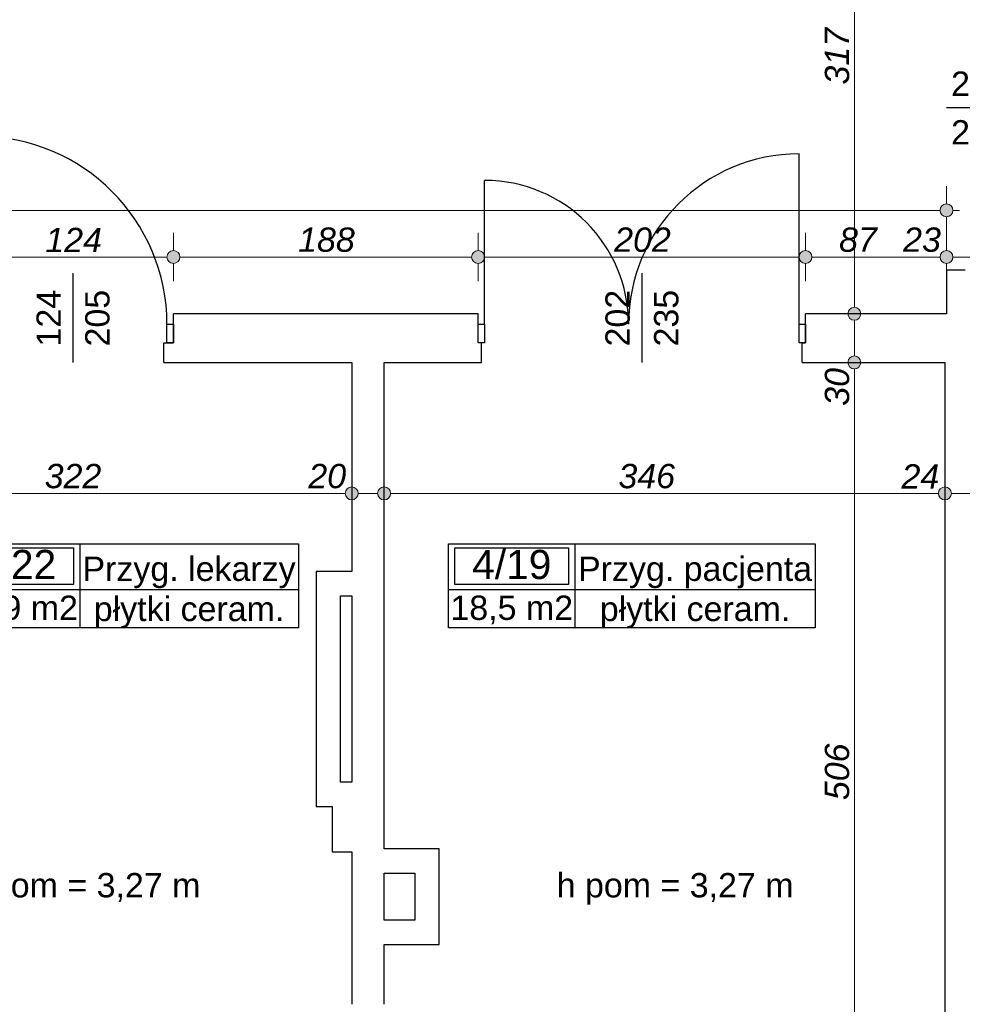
# Model space of a CAD drawing. Header units: millimetres. Extents: x -170998 to -45998, y 10557 to 52557.
# Tile 43 of 92: x -109807 to -103991, y 27679 to 33754. Entities that reach past the tile are written whole.
import ezdxf
from ezdxf.enums import TextEntityAlignment as Align

# ---------------------------------------------------------------- set-up
doc = ezdxf.new("R2010")
doc.units = ezdxf.units.MM
doc.header["$MEASUREMENT"] = 0
for name, color, linetype in [('Drzwi', 7, 'Continuous'), ('Obiekt', 7, 'Continuous'), ('Strefa', 7, 'Continuous'), ('Słup', 7, 'Continuous'), ('Tekst', 7, 'Continuous'), ('Wymiary', 7, 'Continuous'), ('Ściana', 7, 'Continuous')]:
    doc.layers.add(name, color=color, linetype=linetype)
doc.styles.add('Arial', font='txt')
doc.styles.add('Times new roman', font='txt')
doc.dimstyles.new('GENERATED_STYLE__1', dxfattribs={"dimtxt": 150, "dimasz": 152, "dimexe": 0.18, "dimexo": 0, "dimgap": 0.09, "dimtad": 1, "dimtih": 1, "dimtoh": 1, "dimlfac": 0.1, "dimzin": 0, "dimdsep": 46, "dimtxsty": 'Arial', "dimblk": 'ARROWHEAD_11', "dimblk1": 'ARROWHEAD_11', "dimblk2": 'ARROWHEAD_11', "dimcen": 0.09, "dimclrd": 114, "dimclre": 114, "dimclrt": 114, "dimazin": 0, "dimtfac": 1, "dimtdec": 4, "dimtmove": 0, "dimatfit": 3, "dimfxl": 1, "dimtolj": 1, "dimtzin": 0, "dimarcsym": 0})
doc.dimstyles.new('GENERATED_STYLE__2', dxfattribs={"dimtxt": 150, "dimasz": 152, "dimexe": 0.18, "dimexo": 0, "dimgap": 0.09, "dimtad": 1, "dimlfac": 0.1, "dimzin": 0, "dimdsep": 46, "dimtxsty": 'Arial', "dimblk": 'ARROWHEAD_11', "dimblk1": 'ARROWHEAD_11', "dimblk2": 'ARROWHEAD_11', "dimcen": 0.09, "dimclrd": 114, "dimclre": 114, "dimclrt": 114, "dimazin": 0, "dimtfac": 1, "dimtdec": 4, "dimtmove": 0, "dimatfit": 3, "dimfxl": 1, "dimtolj": 1, "dimtzin": 0, "dimarcsym": 0})

# ---------------------------------------------------------------- blocks, each defined once
blk = doc.blocks.new('Przyg. pacjenta_4_19_19', base_point=(-106381.1, 30237.9))
at = {"layer": 'Strefa'}
for p, q in [((-107160.1, 30520.7), (-104897.9, 30520.7)), ((-107160.1, 30002.2), (-107160.1, 30520.7)), ((-107121.2, 30494.8), (-106420, 30494.8)), ((-107121.2, 30268.5), (-107121.2, 30494.8)), ((-106420, 30494.8), (-106420, 30268.5)), ((-106381.1, 30520.7), (-106381.1, 30002.2)), ((-104897.9, 30520.7), (-104897.9, 30002.2)), ((-106420, 30268.5), (-107121.2, 30268.5)), ((-107160.1, 30237.9), (-104897.9, 30237.9)), ((-104897.9, 30002.2), (-107160.1, 30002.2))]:
    blk.add_line(p, q, dxfattribs=at)
at = {"layer": 'Strefa', "style": 'Arial'}
for tag, height, p in [('ROOM_NUMBER', 180, (-106770.6, 30392.8)), ('ROOM_NAME', 150, (-105639.5, 30366.3)), ('ROOM_CALC_AREA', 150, (-106770.6, 30125.8)), ('floor_f', 150, (-105639.5, 30118.8))]:
    blk.add_attdef(tag, text='', height=height, dxfattribs=at).set_placement(p, align=Align.MIDDLE_CENTER)
blk = doc.blocks.new('Przyg. lekarzy_4_22_22', base_point=(-109436.5, 30237.9))
at = {"layer": 'Strefa'}
for p, q in [((-110215.5, 30520.7), (-108087.2, 30520.7)), ((-110215.5, 30002.2), (-110215.5, 30520.7)), ((-110176.6, 30494.8), (-109475.4, 30494.8)), ((-110176.6, 30268.5), (-110176.6, 30494.8)), ((-109475.4, 30494.8), (-109475.4, 30268.5)), ((-109436.5, 30520.7), (-109436.5, 30002.2)), ((-108087.2, 30520.7), (-108087.2, 30002.2)), ((-109475.4, 30268.5), (-110176.6, 30268.5)), ((-110215.5, 30237.9), (-108087.2, 30237.9)), ((-108087.2, 30002.2), (-110215.5, 30002.2))]:
    blk.add_line(p, q, dxfattribs=at)
at = {"layer": 'Strefa', "style": 'Arial'}
for tag, height, p in [('ROOM_NUMBER', 180, (-109826, 30392.8)), ('ROOM_NAME', 150, (-108761.8, 30366.3)), ('ROOM_CALC_AREA', 150, (-109826, 30125.8)), ('floor_f', 150, (-108761.8, 30118.8))]:
    blk.add_attdef(tag, text='', height=height, dxfattribs=at).set_placement(p, align=Align.MIDDLE_CENTER)
blk = doc.blocks.new('*D203')
at = {"layer": 'Wymiary', "linetype": 'Continuous', "lineweight": 13}
for points in [[(-110058, 32289.6), (-110061.1, 32304.9), (-110069.7, 32317.9), (-110082.7, 32326.5), (-110098, 32329.6), (-110113.3, 32326.5), (-110126.3, 32317.9), (-110135, 32304.9), (-110138, 32289.6), (-110135, 32274.3), (-110126.3, 32261.3), (-110113.3, 32252.6), (-110098, 32249.6), (-110082.7, 32252.6), (-110069.7, 32261.3), (-110061.1, 32274.3)], [(-108818, 32289.6), (-108821.1, 32304.9), (-108829.7, 32317.9), (-108842.7, 32326.5), (-108858, 32329.6), (-108873.3, 32326.5), (-108886.3, 32317.9), (-108895, 32304.9), (-108898, 32289.6), (-108895, 32274.3), (-108886.3, 32261.3), (-108873.3, 32252.6), (-108858, 32249.6), (-108842.7, 32252.6), (-108829.7, 32261.3), (-108821.1, 32274.3)]]:
    blk.add_hatch(color=114, dxfattribs=at).paths.add_polyline_path(points)
at = {"layer": 'Wymiary', "color": 114, "lineweight": 13}
for p, q in [((-110098, 32329.6), (-110098, 32439.6)), ((-108858, 32329.6), (-108858, 32439.6)), ((-110058, 32289.6), (-108898, 32289.6)), ((-110098, 32139.6), (-110098, 32249.6)), ((-108858, 32139.6), (-108858, 32249.6))]:
    blk.add_line(p, q, dxfattribs=at)
for centre in [(-110098, 32289.6), (-108858, 32289.6)]:
    blk.add_circle(centre, 40, dxfattribs=at)
at = {"layer": 'Wymiary', "color": 114, "lineweight": 13, "insert": (-109648.8, 32319.6), "char_height": 150, "attachment_point": 7, "style": 'Arial'}
blk.add_mtext('\\A1;{\\fArial|b0|i1|c238|p38;124}', dxfattribs=at)
blk = doc.blocks.new('ARROWHEAD_11')
at = {"color": 0, "linetype": 'Continuous', "lineweight": 0}
blk.add_line((0, 0), (-1, 0), dxfattribs=at)
at = {"color": 0, "linetype": 'Continuous', "lineweight": 0, "const_width": 0.25, "flags": 128}
blk.add_lwpolyline([(-0.125, 0, 1), (0.125, 0, 1)], format="xyb", close=True, dxfattribs=at)
blk = doc.blocks.new('*D204')
at = {"layer": 'Wymiary', "linetype": 'Continuous', "lineweight": 13}
for points in [[(-108818, 32289.6), (-108821.1, 32304.9), (-108829.7, 32317.9), (-108842.7, 32326.5), (-108858, 32329.6), (-108873.3, 32326.5), (-108886.3, 32317.9), (-108895, 32304.9), (-108898, 32289.6), (-108895, 32274.3), (-108886.3, 32261.3), (-108873.3, 32252.6), (-108858, 32249.6), (-108842.7, 32252.6), (-108829.7, 32261.3), (-108821.1, 32274.3)], [(-106938, 32289.6), (-106941.1, 32304.9), (-106949.7, 32317.9), (-106962.7, 32326.5), (-106978, 32329.6), (-106993.3, 32326.5), (-107006.3, 32317.9), (-107015, 32304.9), (-107018, 32289.6), (-107015, 32274.3), (-107006.3, 32261.3), (-106993.3, 32252.6), (-106978, 32249.6), (-106962.7, 32252.6), (-106949.7, 32261.3), (-106941.1, 32274.3)]]:
    blk.add_hatch(color=114, dxfattribs=at).paths.add_polyline_path(points)
at = {"layer": 'Wymiary', "color": 114, "lineweight": 13}
for p, q in [((-108858, 32329.6), (-108858, 32439.6)), ((-106978, 32329.6), (-106978, 32439.6)), ((-108818, 32289.6), (-107018, 32289.6)), ((-108858, 32139.6), (-108858, 32249.6)), ((-106978, 32139.6), (-106978, 32249.6))]:
    blk.add_line(p, q, dxfattribs=at)
for centre in [(-108858, 32289.6), (-106978, 32289.6)]:
    blk.add_circle(centre, 40, dxfattribs=at)
at = {"layer": 'Wymiary', "color": 114, "lineweight": 13, "insert": (-108088.8, 32319.6), "char_height": 150, "attachment_point": 7, "style": 'Arial'}
blk.add_mtext('\\A1;{\\fArial|b0|i1|c238|p38;188}', dxfattribs=at)
blk = doc.blocks.new('*D205')
at = {"layer": 'Wymiary', "linetype": 'Continuous', "lineweight": 13}
for points in [[(-106938, 32289.6), (-106941.1, 32304.9), (-106949.7, 32317.9), (-106962.7, 32326.5), (-106978, 32329.6), (-106993.3, 32326.5), (-107006.3, 32317.9), (-107015, 32304.9), (-107018, 32289.6), (-107015, 32274.3), (-107006.3, 32261.3), (-106993.3, 32252.6), (-106978, 32249.6), (-106962.7, 32252.6), (-106949.7, 32261.3), (-106941.1, 32274.3)], [(-104918, 32289.6), (-104921.1, 32304.9), (-104929.7, 32317.9), (-104942.7, 32326.5), (-104958, 32329.6), (-104973.3, 32326.5), (-104986.3, 32317.9), (-104995, 32304.9), (-104998, 32289.6), (-104995, 32274.3), (-104986.3, 32261.3), (-104973.3, 32252.6), (-104958, 32249.6), (-104942.7, 32252.6), (-104929.7, 32261.3), (-104921.1, 32274.3)]]:
    blk.add_hatch(color=114, dxfattribs=at).paths.add_polyline_path(points)
at = {"layer": 'Wymiary', "color": 114, "lineweight": 13}
for p, q in [((-106978, 32329.6), (-106978, 32439.6)), ((-104958, 32329.6), (-104958, 32439.6)), ((-106938, 32289.6), (-104998, 32289.6)), ((-106978, 32139.6), (-106978, 32249.6)), ((-104958, 32139.6), (-104958, 32249.6))]:
    blk.add_line(p, q, dxfattribs=at)
for centre in [(-106978, 32289.6), (-104958, 32289.6)]:
    blk.add_circle(centre, 40, dxfattribs=at)
at = {"layer": 'Wymiary', "color": 114, "lineweight": 13, "insert": (-106138.8, 32319.6), "char_height": 150, "attachment_point": 7, "style": 'Arial'}
blk.add_mtext('\\A1;{\\fArial|b0|i1|c238|p38;202}', dxfattribs=at)
blk = doc.blocks.new('*D206')
at = {"layer": 'Wymiary', "linetype": 'Continuous', "lineweight": 13}
for points in [[(-104918, 32289.6), (-104921.1, 32304.9), (-104929.7, 32317.9), (-104942.7, 32326.5), (-104958, 32329.6), (-104973.3, 32326.5), (-104986.3, 32317.9), (-104995, 32304.9), (-104998, 32289.6), (-104995, 32274.3), (-104986.3, 32261.3), (-104973.3, 32252.6), (-104958, 32249.6), (-104942.7, 32252.6), (-104929.7, 32261.3), (-104921.1, 32274.3)], [(-104048, 32289.6), (-104051.1, 32304.9), (-104059.7, 32317.9), (-104072.7, 32326.5), (-104088, 32329.6), (-104103.3, 32326.5), (-104116.3, 32317.9), (-104125, 32304.9), (-104128, 32289.6), (-104125, 32274.3), (-104116.3, 32261.3), (-104103.3, 32252.6), (-104088, 32249.6), (-104072.7, 32252.6), (-104059.7, 32261.3), (-104051.1, 32274.3)]]:
    blk.add_hatch(color=114, dxfattribs=at).paths.add_polyline_path(points)
at = {"layer": 'Wymiary', "color": 114, "lineweight": 13}
for p, q in [((-104958, 32329.6), (-104958, 32439.6)), ((-104088, 32329.6), (-104088, 32439.6)), ((-104918, 32289.6), (-104128, 32289.6)), ((-104958, 32139.6), (-104958, 32249.6)), ((-104088, 32139.6), (-104088, 32249.6))]:
    blk.add_line(p, q, dxfattribs=at)
for centre in [(-104958, 32289.6), (-104088, 32289.6)]:
    blk.add_circle(centre, 40, dxfattribs=at)
at = {"layer": 'Wymiary', "color": 114, "lineweight": 13, "char_height": 150, "attachment_point": 7, "style": 'Arial'}
for s, insert in [('\\A1;{\\fArial|b0|i1|c238|p38;87}', (-104750.7, 32319.6)), ('\\A1;{\\fArial|b0|i1|c238|p38;23}', (-104355.7, 32319.6))]:
    blk.add_mtext(s, dxfattribs=dict(at, insert=insert))
blk = doc.blocks.new('*D207')
at = {"layer": 'Wymiary', "linetype": 'Continuous', "lineweight": 13}
for points in [[(-104048, 32289.6), (-104051.1, 32304.9), (-104059.7, 32317.9), (-104072.7, 32326.5), (-104088, 32329.6), (-104103.3, 32326.5), (-104116.3, 32317.9), (-104125, 32304.9), (-104128, 32289.6), (-104125, 32274.3), (-104116.3, 32261.3), (-104103.3, 32252.6), (-104088, 32249.6), (-104072.7, 32252.6), (-104059.7, 32261.3), (-104051.1, 32274.3)], [(-103818, 32289.6), (-103821.1, 32304.9), (-103829.7, 32317.9), (-103842.7, 32326.5), (-103858, 32329.6), (-103873.3, 32326.5), (-103886.3, 32317.9), (-103895, 32304.9), (-103898, 32289.6), (-103895, 32274.3), (-103886.3, 32261.3), (-103873.3, 32252.6), (-103858, 32249.6), (-103842.7, 32252.6), (-103829.7, 32261.3), (-103821.1, 32274.3)]]:
    blk.add_hatch(color=114, dxfattribs=at).paths.add_polyline_path(points)
at = {"layer": 'Wymiary', "color": 114, "lineweight": 13}
for p, q in [((-104088, 32329.6), (-104088, 32439.6)), ((-103858, 32329.6), (-103858, 32439.6)), ((-104048, 32289.6), (-103898, 32289.6)), ((-104088, 32139.6), (-104088, 32249.6)), ((-103858, 32139.6), (-103858, 32249.6))]:
    blk.add_line(p, q, dxfattribs=at)
for centre in [(-104088, 32289.6), (-103858, 32289.6)]:
    blk.add_circle(centre, 40, dxfattribs=at)
blk = doc.blocks.new('*D220')
at = {"layer": 'Wymiary', "linetype": 'Continuous', "lineweight": 13}
for points in [[(-125718, 32577.6), (-125721.1, 32592.9), (-125729.7, 32605.9), (-125742.7, 32614.5), (-125758, 32617.6), (-125773.3, 32614.5), (-125786.3, 32605.9), (-125795, 32592.9), (-125798, 32577.6), (-125795, 32562.3), (-125786.3, 32549.3), (-125773.3, 32540.6), (-125758, 32537.6), (-125742.7, 32540.6), (-125729.7, 32549.3), (-125721.1, 32562.3)], [(-104048, 32577.6), (-104051.1, 32592.9), (-104059.7, 32605.9), (-104072.7, 32614.5), (-104088, 32617.6), (-104103.3, 32614.5), (-104116.3, 32605.9), (-104125, 32592.9), (-104128, 32577.6), (-104125, 32562.3), (-104116.3, 32549.3), (-104103.3, 32540.6), (-104088, 32537.6), (-104072.7, 32540.6), (-104059.7, 32549.3), (-104051.1, 32562.3)]]:
    blk.add_hatch(color=114, dxfattribs=at).paths.add_polyline_path(points)
at = {"layer": 'Wymiary', "color": 114, "lineweight": 13}
for p, q in [((-125758, 32617.6), (-125758, 32727.6)), ((-104088, 32617.6), (-104088, 32727.6)), ((-125838, 32577.6), (-125798, 32577.6)), ((-125718, 32577.6), (-104128, 32577.6)), ((-104048, 32577.6), (-104008, 32577.6)), ((-125758, 32427.6), (-125758, 32537.6)), ((-104088, 32427.6), (-104088, 32537.6))]:
    blk.add_line(p, q, dxfattribs=at)
for centre in [(-125758, 32577.6), (-104088, 32577.6)]:
    blk.add_circle(centre, 40, dxfattribs=at)
at = {"layer": 'Wymiary', "color": 114, "lineweight": 13, "insert": (-115179.5, 32607.6), "char_height": 150, "attachment_point": 7, "style": 'Arial'}
blk.add_mtext('\\A1;{\\fArial|b0|i1|c238|p38;2\xa0167}', dxfattribs=at)
blk = doc.blocks.new('*D482')
at = {"layer": 'Wymiary', "linetype": 'Continuous', "lineweight": 13}
for points in [[(-104616.7, 31639.3), (-104619.7, 31654.6), (-104628.4, 31667.6), (-104641.4, 31676.3), (-104656.7, 31679.3), (-104672, 31676.3), (-104684.9, 31667.6), (-104693.6, 31654.6), (-104696.7, 31639.3), (-104693.6, 31624), (-104684.9, 31611), (-104672, 31602.4), (-104656.7, 31599.3), (-104641.4, 31602.4), (-104628.4, 31611), (-104619.7, 31624)], [(-104616.7, 26579.3), (-104619.7, 26594.6), (-104628.4, 26607.6), (-104641.4, 26616.3), (-104656.7, 26619.3), (-104672, 26616.3), (-104684.9, 26607.6), (-104693.6, 26594.6), (-104696.7, 26579.3), (-104693.6, 26564), (-104684.9, 26551), (-104672, 26542.4), (-104656.7, 26539.3), (-104641.4, 26542.4), (-104628.4, 26551), (-104619.7, 26564)]]:
    blk.add_hatch(color=114, dxfattribs=at).paths.add_polyline_path(points)
at = {"layer": 'Wymiary', "color": 114, "lineweight": 13}
for p, q in [((-104696.7, 31639.3), (-104806.7, 31639.3)), ((-104656.7, 26619.3), (-104656.7, 31599.3)), ((-104506.7, 31639.3), (-104616.7, 31639.3)), ((-104696.7, 26579.3), (-104806.7, 26579.3)), ((-104506.7, 26579.3), (-104616.7, 26579.3))]:
    blk.add_line(p, q, dxfattribs=at)
for centre in [(-104656.7, 31639.3), (-104656.7, 26579.3)]:
    blk.add_circle(centre, 40, dxfattribs=at)
at = {"layer": 'Wymiary', "color": 114, "lineweight": 13, "char_height": 150, "attachment_point": 7, "rotation": 90, "style": 'Arial'}
for s, insert in [('\\A1;{\\fArial|b0|i1|c238|p38;30}', (-104686.7, 31371.7)), ('\\A1;{\\fArial|b0|i1|c238|p38;506}', (-104686.7, 28938.6)), ('\\A1;{\\fArial|b0|i1|c238|p38;28}', (-104686.7, 26619.3))]:
    blk.add_mtext(s, dxfattribs=dict(at, insert=insert))
blk = doc.blocks.new('*D483')
at = {"layer": 'Wymiary', "linetype": 'Continuous', "lineweight": 13}
for points in [[(-104616.7, 31939.3), (-104619.7, 31954.6), (-104628.4, 31967.6), (-104641.4, 31976.3), (-104656.7, 31979.3), (-104672, 31976.3), (-104684.9, 31967.6), (-104693.6, 31954.6), (-104696.7, 31939.3), (-104693.6, 31924), (-104684.9, 31911), (-104672, 31902.4), (-104656.7, 31899.3), (-104641.4, 31902.4), (-104628.4, 31911), (-104619.7, 31924)], [(-104616.7, 31639.3), (-104619.7, 31654.6), (-104628.4, 31667.6), (-104641.4, 31676.3), (-104656.7, 31679.3), (-104672, 31676.3), (-104684.9, 31667.6), (-104693.6, 31654.6), (-104696.7, 31639.3), (-104693.6, 31624), (-104684.9, 31611), (-104672, 31602.4), (-104656.7, 31599.3), (-104641.4, 31602.4), (-104628.4, 31611), (-104619.7, 31624)]]:
    blk.add_hatch(color=114, dxfattribs=at).paths.add_polyline_path(points)
at = {"layer": 'Wymiary', "color": 114, "lineweight": 13}
for p, q in [((-104696.7, 31939.3), (-104806.7, 31939.3)), ((-104656.7, 31679.3), (-104656.7, 31899.3)), ((-104506.7, 31939.3), (-104616.7, 31939.3)), ((-104696.7, 31639.3), (-104806.7, 31639.3)), ((-104506.7, 31639.3), (-104616.7, 31639.3))]:
    blk.add_line(p, q, dxfattribs=at)
for centre in [(-104656.7, 31939.3), (-104656.7, 31639.3)]:
    blk.add_circle(centre, 40, dxfattribs=at)
blk = doc.blocks.new('*D484')
at = {"layer": 'Wymiary', "linetype": 'Continuous', "lineweight": 13}
for points in [[(-104616.7, 35109.3), (-104619.7, 35124.6), (-104628.4, 35137.6), (-104641.4, 35146.3), (-104656.7, 35149.3), (-104672, 35146.3), (-104684.9, 35137.6), (-104693.6, 35124.6), (-104696.7, 35109.3), (-104693.6, 35094), (-104684.9, 35081), (-104672, 35072.4), (-104656.7, 35069.3), (-104641.4, 35072.4), (-104628.4, 35081), (-104619.7, 35094)], [(-104616.7, 31939.3), (-104619.7, 31954.6), (-104628.4, 31967.6), (-104641.4, 31976.3), (-104656.7, 31979.3), (-104672, 31976.3), (-104684.9, 31967.6), (-104693.6, 31954.6), (-104696.7, 31939.3), (-104693.6, 31924), (-104684.9, 31911), (-104672, 31902.4), (-104656.7, 31899.3), (-104641.4, 31902.4), (-104628.4, 31911), (-104619.7, 31924)]]:
    blk.add_hatch(color=114, dxfattribs=at).paths.add_polyline_path(points)
at = {"layer": 'Wymiary', "color": 114, "lineweight": 13}
for p, q in [((-104656.7, 35149.3), (-104656.7, 35189.3)), ((-104696.7, 35109.3), (-104806.7, 35109.3)), ((-104656.7, 31979.3), (-104656.7, 35069.3)), ((-104506.7, 35109.3), (-104616.7, 35109.3)), ((-104696.7, 31939.3), (-104806.7, 31939.3)), ((-104506.7, 31939.3), (-104616.7, 31939.3))]:
    blk.add_line(p, q, dxfattribs=at)
for centre in [(-104656.7, 35109.3), (-104656.7, 31939.3)]:
    blk.add_circle(centre, 40, dxfattribs=at)
at = {"layer": 'Wymiary', "color": 114, "lineweight": 13, "insert": (-104686.7, 33353.6), "char_height": 150, "attachment_point": 7, "rotation": 90, "style": 'Arial'}
blk.add_mtext('\\A1;{\\fArial|b0|i1|c238|p38;317}', dxfattribs=at)
blk = doc.blocks.new('*D488')
at = {"layer": 'Wymiary', "linetype": 'Continuous', "lineweight": 13}
for points in [[(-110938, 30831.2), (-110941.1, 30846.5), (-110949.7, 30859.5), (-110962.7, 30868.2), (-110978, 30871.2), (-110993.3, 30868.2), (-111006.3, 30859.5), (-111015, 30846.5), (-111018, 30831.2), (-111015, 30815.9), (-111006.3, 30802.9), (-110993.3, 30794.3), (-110978, 30791.2), (-110962.7, 30794.3), (-110949.7, 30802.9), (-110941.1, 30815.9)], [(-107718, 30831.2), (-107721.1, 30846.5), (-107729.7, 30859.5), (-107742.7, 30868.2), (-107758, 30871.2), (-107773.3, 30868.2), (-107786.3, 30859.5), (-107795, 30846.5), (-107798, 30831.2), (-107795, 30815.9), (-107786.3, 30802.9), (-107773.3, 30794.3), (-107758, 30791.2), (-107742.7, 30794.3), (-107729.7, 30802.9), (-107721.1, 30815.9)]]:
    blk.add_hatch(color=114, dxfattribs=at).paths.add_polyline_path(points)
at = {"layer": 'Wymiary', "color": 114, "lineweight": 13}
for p, q in [((-110978, 30871.2), (-110978, 30981.2)), ((-107758, 30871.2), (-107758, 30981.2)), ((-110938, 30831.2), (-107798, 30831.2)), ((-110978, 30681.2), (-110978, 30791.2)), ((-107758, 30681.2), (-107758, 30791.2))]:
    blk.add_line(p, q, dxfattribs=at)
for centre in [(-110978, 30831.2), (-107758, 30831.2)]:
    blk.add_circle(centre, 40, dxfattribs=at)
at = {"layer": 'Wymiary', "color": 114, "lineweight": 13, "char_height": 150, "attachment_point": 7, "style": 'Arial'}
for s, insert in [('\\A1;{\\fArial|b0|i1|c238|p38;322}', (-109652.6, 30861.2)), ('\\A1;{\\fArial|b0|i1|c238|p38;20}', (-108025.7, 30861.2))]:
    blk.add_mtext(s, dxfattribs=dict(at, insert=insert))
blk = doc.blocks.new('*D489')
at = {"layer": 'Wymiary', "linetype": 'Continuous', "lineweight": 13}
for points in [[(-107718, 30831.2), (-107721.1, 30846.5), (-107729.7, 30859.5), (-107742.7, 30868.2), (-107758, 30871.2), (-107773.3, 30868.2), (-107786.3, 30859.5), (-107795, 30846.5), (-107798, 30831.2), (-107795, 30815.9), (-107786.3, 30802.9), (-107773.3, 30794.3), (-107758, 30791.2), (-107742.7, 30794.3), (-107729.7, 30802.9), (-107721.1, 30815.9)], [(-107518, 30831.2), (-107521.1, 30846.5), (-107529.7, 30859.5), (-107542.7, 30868.2), (-107558, 30871.2), (-107573.3, 30868.2), (-107586.3, 30859.5), (-107595, 30846.5), (-107598, 30831.2), (-107595, 30815.9), (-107586.3, 30802.9), (-107573.3, 30794.3), (-107558, 30791.2), (-107542.7, 30794.3), (-107529.7, 30802.9), (-107521.1, 30815.9)]]:
    blk.add_hatch(color=114, dxfattribs=at).paths.add_polyline_path(points)
at = {"layer": 'Wymiary', "color": 114, "lineweight": 13}
for p, q in [((-107758, 30871.2), (-107758, 30981.2)), ((-107558, 30871.2), (-107558, 30981.2)), ((-107718, 30831.2), (-107598, 30831.2)), ((-107758, 30681.2), (-107758, 30791.2)), ((-107558, 30681.2), (-107558, 30791.2))]:
    blk.add_line(p, q, dxfattribs=at)
for centre in [(-107758, 30831.2), (-107558, 30831.2)]:
    blk.add_circle(centre, 40, dxfattribs=at)
blk = doc.blocks.new('*D490')
at = {"layer": 'Wymiary', "linetype": 'Continuous', "lineweight": 13}
for points in [[(-107518, 30831.2), (-107521.1, 30846.5), (-107529.7, 30859.5), (-107542.7, 30868.2), (-107558, 30871.2), (-107573.3, 30868.2), (-107586.3, 30859.5), (-107595, 30846.5), (-107598, 30831.2), (-107595, 30815.9), (-107586.3, 30802.9), (-107573.3, 30794.3), (-107558, 30791.2), (-107542.7, 30794.3), (-107529.7, 30802.9), (-107521.1, 30815.9)], [(-104058, 30831.2), (-104061.1, 30846.5), (-104069.7, 30859.5), (-104082.7, 30868.2), (-104098, 30871.2), (-104113.3, 30868.2), (-104126.3, 30859.5), (-104135, 30846.5), (-104138, 30831.2), (-104135, 30815.9), (-104126.3, 30802.9), (-104113.3, 30794.3), (-104098, 30791.2), (-104082.7, 30794.3), (-104069.7, 30802.9), (-104061.1, 30815.9)]]:
    blk.add_hatch(color=114, dxfattribs=at).paths.add_polyline_path(points)
at = {"layer": 'Wymiary', "color": 114, "lineweight": 13}
for p, q in [((-107558, 30871.2), (-107558, 30981.2)), ((-104098, 30871.2), (-104098, 30981.2)), ((-107518, 30831.2), (-104138, 30831.2)), ((-107558, 30681.2), (-107558, 30791.2)), ((-104098, 30681.2), (-104098, 30791.2))]:
    blk.add_line(p, q, dxfattribs=at)
for centre in [(-107558, 30831.2), (-104098, 30831.2)]:
    blk.add_circle(centre, 40, dxfattribs=at)
at = {"layer": 'Wymiary', "color": 114, "lineweight": 13, "char_height": 150, "attachment_point": 7, "style": 'Arial'}
for s, insert in [('\\A1;{\\fArial|b0|i1|c238|p38;346}', (-106112.6, 30861.2)), ('\\A1;{\\fArial|b0|i1|c238|p38;24}', (-104365.7, 30861.2))]:
    blk.add_mtext(s, dxfattribs=dict(at, insert=insert))
blk = doc.blocks.new('*D491')
at = {"layer": 'Wymiary', "linetype": 'Continuous', "lineweight": 13}
for points in [[(-104058, 30831.2), (-104061.1, 30846.5), (-104069.7, 30859.5), (-104082.7, 30868.2), (-104098, 30871.2), (-104113.3, 30868.2), (-104126.3, 30859.5), (-104135, 30846.5), (-104138, 30831.2), (-104135, 30815.9), (-104126.3, 30802.9), (-104113.3, 30794.3), (-104098, 30791.2), (-104082.7, 30794.3), (-104069.7, 30802.9), (-104061.1, 30815.9)], [(-103818, 30831.2), (-103821.1, 30846.5), (-103829.7, 30859.5), (-103842.7, 30868.2), (-103858, 30871.2), (-103873.3, 30868.2), (-103886.3, 30859.5), (-103895, 30846.5), (-103898, 30831.2), (-103895, 30815.9), (-103886.3, 30802.9), (-103873.3, 30794.3), (-103858, 30791.2), (-103842.7, 30794.3), (-103829.7, 30802.9), (-103821.1, 30815.9)]]:
    blk.add_hatch(color=114, dxfattribs=at).paths.add_polyline_path(points)
at = {"layer": 'Wymiary', "color": 114, "lineweight": 13}
for p, q in [((-104098, 30871.2), (-104098, 30981.2)), ((-103858, 30871.2), (-103858, 30981.2)), ((-104058, 30831.2), (-103898, 30831.2)), ((-104098, 30681.2), (-104098, 30791.2)), ((-103858, 30681.2), (-103858, 30791.2))]:
    blk.add_line(p, q, dxfattribs=at)
for centre in [(-104098, 30831.2), (-103858, 30831.2)]:
    blk.add_circle(centre, 40, dxfattribs=at)
blk = doc.blocks.new('*D653')
at = {"layer": 'Wymiary', "linetype": 'Continuous', "lineweight": 13}
for points in [[(-103502.7, 31209.3), (-103505.7, 31224.6), (-103514.4, 31237.6), (-103527.4, 31246.3), (-103542.7, 31249.3), (-103558, 31246.3), (-103570.9, 31237.6), (-103579.6, 31224.6), (-103582.7, 31209.3), (-103579.6, 31194), (-103570.9, 31181), (-103558, 31172.4), (-103542.7, 31169.3), (-103527.4, 31172.4), (-103514.4, 31181), (-103505.7, 31194)], [(-103502.7, 18059.3), (-103505.7, 18074.6), (-103514.4, 18087.6), (-103527.4, 18096.3), (-103542.7, 18099.3), (-103558, 18096.3), (-103570.9, 18087.6), (-103579.6, 18074.6), (-103582.7, 18059.3), (-103579.6, 18044), (-103570.9, 18031), (-103558, 18022.4), (-103542.7, 18019.3), (-103527.4, 18022.4), (-103514.4, 18031), (-103505.7, 18044)]]:
    blk.add_hatch(color=114, dxfattribs=at).paths.add_polyline_path(points)
at = {"layer": 'Wymiary', "color": 114, "lineweight": 13}
for p, q in [((-103582.7, 31209.3), (-103692.7, 31209.3)), ((-103542.7, 18099.3), (-103542.7, 31169.3)), ((-103392.7, 31209.3), (-103502.7, 31209.3)), ((-103582.7, 18059.3), (-103692.7, 18059.3)), ((-103392.7, 18059.3), (-103502.7, 18059.3))]:
    blk.add_line(p, q, dxfattribs=at)
for centre in [(-103542.7, 31209.3), (-103542.7, 18059.3)]:
    blk.add_circle(centre, 40, dxfattribs=at)
at = {"layer": 'Wymiary', "color": 114, "lineweight": 13, "insert": (-103572.7, 24377.9), "char_height": 150, "attachment_point": 7, "rotation": 90, "style": 'Arial'}
blk.add_mtext('\\A1;{\\fArial|b0|i1|c238|p38;1\xa0315}', dxfattribs=at)

msp = doc.modelspace()

# ---------------------------------------------------------------- linework, layer by layer
at = {"layer": 'Drzwi'}
for p, q in [((-104998.019, 31874.32), (-104998.019, 32926.32)), ((-106938.019, 31874.32), (-106938.019, 32762.32)), ((-108898.019, 31759.32), (-108898.019, 31874.32)), ((-108898.019, 31874.32), (-108858.019, 31874.32)), ((-108858.019, 31874.32), (-108858.019, 31759.32)), ((-108858.019, 31759.32), (-108858.019, 31874.32)), ((-106978.019, 31874.32), (-106938.019, 31874.32)), ((-106978.019, 31759.32), (-106978.019, 31874.32)), ((-106978.019, 31759.32), (-106978.019, 31874.32)), ((-106938.019, 31874.32), (-106938.019, 31759.32)), ((-104998.019, 31759.32), (-104998.019, 31874.32)), ((-104998.019, 31874.32), (-104958.019, 31874.32)), ((-104958.019, 31874.32), (-104958.019, 31759.32)), ((-104958.019, 31759.32), (-104958.019, 31874.32)), ((-108918.019, 31759.32), (-108858.019, 31759.32)), ((-108858.019, 31759.32), (-108898.019, 31759.32)), ((-106938.019, 31759.32), (-106978.019, 31759.32)), ((-106958.019, 31759.32), (-106978.019, 31759.32)), ((-104958.019, 31759.32), (-104998.019, 31759.32)), ((-104978.019, 31759.32), (-104958.019, 31759.32))]:
    msp.add_line(p, q, dxfattribs=at)
for centre, radius, start, end in [((-110058.019, 31874.32), 1160, 0, 90), ((-104998.019, 31874.32), 1052, 90, 180), ((-106938.019, 31874.32), 888, 0, 90)]:
    msp.add_arc(centre, radius, start, end, dxfattribs=at)
at = {"layer": 'Obiekt'}
for p, q in [((-103606.64, 33209.32), (-104088.019, 33209.32)), ((-109478.019, 32190.699), (-109478.019, 31639.32)), ((-105968.019, 32190.699), (-105968.019, 31639.32))]:
    msp.add_line(p, q, dxfattribs=at)
at = {"layer": 'Słup'}
for p, q in [((-107878.019, 28899.32), (-107878.019, 28619.32)), ((-107878.019, 28619.32), (-107758.019, 28619.32))]:
    msp.add_line(p, q, dxfattribs=at)
at = {"layer": 'Ściana'}
for p, q in [((-103973.019, 32209.32), (-104088.019, 32209.32)), ((-108858.019, 31874.32), (-108858.019, 31939.32)), ((-106978.019, 31874.32), (-106978.019, 31939.32)), ((-104958.019, 31874.32), (-104958.019, 31939.32)), ((-108858.019, 31759.32), (-108858.019, 31874.32)), ((-106978.019, 31759.32), (-106978.019, 31874.32)), ((-104958.019, 31759.32), (-104958.019, 31874.32)), ((-108918.019, 31639.32), (-108918.019, 31759.32)), ((-108918.019, 31759.32), (-108858.019, 31759.32)), ((-106958.019, 31759.32), (-106978.019, 31759.32)), ((-106958.019, 31639.32), (-106958.019, 31759.32)), ((-104978.019, 31639.32), (-104978.019, 31759.32)), ((-104978.019, 31759.32), (-104958.019, 31759.32))]:
    msp.add_line(p, q, dxfattribs=at)
at = {"layer": 'Ściana', "flags": 128}
for points in [[(-104088.019, 32209.32), (-104088.019, 31939.32)], [(-106978.019, 31939.32), (-108858.019, 31939.32)], [(-104088.019, 31939.32), (-104958.019, 31939.32)], [(-108918.019, 31639.32), (-107758.019, 31639.32)], [(-107758.019, 31639.32), (-107758.019, 30349.32)], [(-107558.019, 31639.32), (-106958.019, 31639.32)], [(-107558.019, 28639.32), (-107558.019, 31639.32)], [(-104978.019, 31639.32), (-104098.019, 31639.32)], [(-104098.019, 31639.32), (-104098.019, 26579.32)], [(-107758.019, 30349.32), (-107978.019, 30349.32)], [(-107978.019, 30349.32), (-107978.019, 28899.32)], [(-107828.019, 30199.32), (-107758.019, 30199.32)], [(-107828.019, 29049.32), (-107828.019, 30199.32)], [(-107758.019, 30199.32), (-107758.019, 29049.32)], [(-107758.019, 29049.32), (-107828.019, 29049.32)], [(-107978.019, 28899.32), (-107878.019, 28899.32)], [(-107758.019, 28619.32), (-107758.019, 27679.32)], [(-107218.019, 28639.32), (-107558.019, 28639.32)], [(-107218.019, 28049.32), (-107218.019, 28639.32)], [(-107558.019, 28489.32), (-107368.019, 28489.32)], [(-107558.019, 28199.32), (-107558.019, 28489.32)], [(-107368.019, 28489.32), (-107368.019, 28199.32)], [(-107368.019, 28199.32), (-107558.019, 28199.32)], [(-107558.019, 28049.32), (-107218.019, 28049.32)], [(-107558.019, 27679.32), (-107558.019, 28049.32)]]:
    msp.add_lwpolyline(points, dxfattribs=at)

# ---------------------------------------------------------------- block references
at = {"layer": 'Strefa'}
ref = msp.add_blockref('Przyg. lekarzy_4_22_22', (-109436.462, 30237.873), dxfattribs=at)
ref.add_attrib('ROOM_NAME', 'Przyg. lekarzy', dxfattribs={"color": 7, "height": 150, "style": 'Arial'}).set_placement((-108761.821, 30366.273), align=Align.MIDDLE_CENTER)
ref.add_attrib('ROOM_NUMBER', '4/22', dxfattribs={"color": 7, "height": 180, "style": 'Arial'}).set_placement((-109825.982, 30392.82), align=Align.MIDDLE_CENTER)
ref.add_attrib('ROOM_CALC_AREA', '16,9 m2', dxfattribs={"color": 7, "height": 150, "style": 'Arial'}).set_placement((-109825.982, 30125.818), align=Align.MIDDLE_CENTER)
ref.add_attrib('floor_f', 'płytki ceram.', dxfattribs={"color": 7, "height": 150, "style": 'Arial'}).set_placement((-108761.821, 30118.773), align=Align.MIDDLE_CENTER)
ref = msp.add_blockref('Przyg. pacjenta_4_19_19', (-106381.088, 30237.873), dxfattribs=at)
ref.add_attrib('ROOM_NAME', 'Przyg. pacjenta', dxfattribs={"color": 7, "height": 150, "style": 'Arial'}).set_placement((-105639.485, 30366.273), align=Align.MIDDLE_CENTER)
ref.add_attrib('ROOM_NUMBER', '4/19', dxfattribs={"color": 7, "height": 180, "style": 'Arial'}).set_placement((-106770.608, 30392.758), align=Align.MIDDLE_CENTER)
ref.add_attrib('ROOM_CALC_AREA', '18,5 m2', dxfattribs={"color": 7, "height": 150, "style": 'Arial'}).set_placement((-106770.608, 30125.818), align=Align.MIDDLE_CENTER)
ref.add_attrib('floor_f', 'płytki ceram.', dxfattribs={"color": 7, "height": 150, "style": 'Arial'}).set_placement((-105639.485, 30118.773), align=Align.MIDDLE_CENTER)

# ---------------------------------------------------------------- texts
at = {"layer": 'Obiekt', "char_height": 150, "attachment_point": 7, "style": 'Arial'}
for s, insert in [('\\A1;{\\fArial|b0|i0|c238|p38;200}', (-104059.679, 33281.852)), ('\\A1;{\\fArial|b0|i0|c238|p38;235}', (-104059.679, 32981.749))]:
    msp.add_mtext(s, dxfattribs=dict(at, insert=insert))
at = {"layer": 'Obiekt', "char_height": 150, "attachment_point": 7, "rotation": 90, "style": 'Arial'}
for s, insert in [('\\A1;{\\fArial|b0|i0|c238|p38;124}', (-109553.019, 31737.66)), ('\\A1;{\\fArial|b0|i0|c238|p38;205}', (-109250.55, 31737.66)), ('\\A1;{\\fArial|b0|i0|c238|p38;202}', (-106040.55, 31737.66)), ('\\A1;{\\fArial|b0|i0|c238|p38;235}', (-105740.447, 31737.66))]:
    msp.add_mtext(s, dxfattribs=dict(at, insert=insert))
at = {"layer": 'Tekst', "char_height": 150, "attachment_point": 2, "style": 'Times new roman'}
for insert in [(-109422.51, 28489.11), (-105762.599, 28489.11)]:
    msp.add_mtext('\\A1;{\\fArial|b0|i0|c0|p38;h pom = 3,27 m}', dxfattribs=dict(at, insert=insert))

# ---------------------------------------------------------------- dimensions: what is measured, and where the dimension line sits
at = {"layer": 'Wymiary', "color": 114, "lineweight": 13}
for base, p1, p2, picture, middle in [((-104656.665, 35109.32), (-104088.019, 31939.32), (-104088.019, 35109.32), '*D484', (-104761.665, 33524.32)), ((-104656.665, 31939.32), (-104098.019, 31639.32), (-104088.019, 31939.32), '*D483', (-104761.665, 31485.491)), ((-104656.665, 31639.32), (-104258.019, 26579.32), (-104098.019, 31639.32), '*D482', (-104761.665, 29109.32)), ((-103542.663, 31209.32), (-103858.019, 18059.32), (-103858.019, 31209.32), '*D653', (-103647.663, 24634.32))]:
    dim = msp.add_linear_dim(base=base, p1=p1, p2=p2, angle=90, dimstyle='GENERATED_STYLE__2', dxfattribs=at)
    dim.commit()
    dim.dimension.update_dxf_attribs({"geometry": picture, "text_midpoint": middle, "dimtype": 160, "text_rotation": 90})
for base, p1, p2, picture, middle in [((-104088.019, 32289.584), (-104958.019, 31939.32), (-104088.019, 33769.32), '*D206', (-104636.848, 32394.584)), ((-103858.019, 32289.584), (-104088.019, 33769.32), (-103858.019, 33769.32), '*D207', (-104241.848, 32394.584)), ((-104088.019, 32577.59), (-125758.019, 32199.32), (-104088.019, 31939.32), '*D220', (-114923.019, 32682.59)), ((-108858.019, 32289.584), (-110098.019, 31939.32), (-108858.019, 31939.32), '*D203', (-109478.019, 32394.584)), ((-106978.019, 32289.584), (-108858.019, 31939.32), (-106978.019, 31939.32), '*D204', (-107918.019, 32394.584)), ((-104958.019, 32289.584), (-106978.019, 31939.32), (-104958.019, 31939.32), '*D205', (-105968.019, 32394.584)), ((-104098.019, 30831.206), (-107558.019, 30289.32), (-104098.019, 31639.32), '*D490', (-105941.848, 30936.206)), ((-103858.019, 30831.206), (-104098.019, 31639.32), (-103858.019, 31209.32), '*D491', (-104251.848, 30936.206)), ((-107758.019, 30831.206), (-110978.019, 29119.32), (-107758.019, 30289.32), '*D488', (-109481.848, 30936.206)), ((-107558.019, 30831.206), (-107758.019, 30289.32), (-107558.019, 30289.32), '*D489', (-107911.848, 30936.206))]:
    dim = msp.add_linear_dim(base=base, p1=p1, p2=p2, dimstyle='GENERATED_STYLE__1', dxfattribs=at)
    dim.commit()
    dim.dimension.update_dxf_attribs({"geometry": picture, "text_midpoint": middle, "dimtype": 160})

doc.saveas('drawing.dxf')
